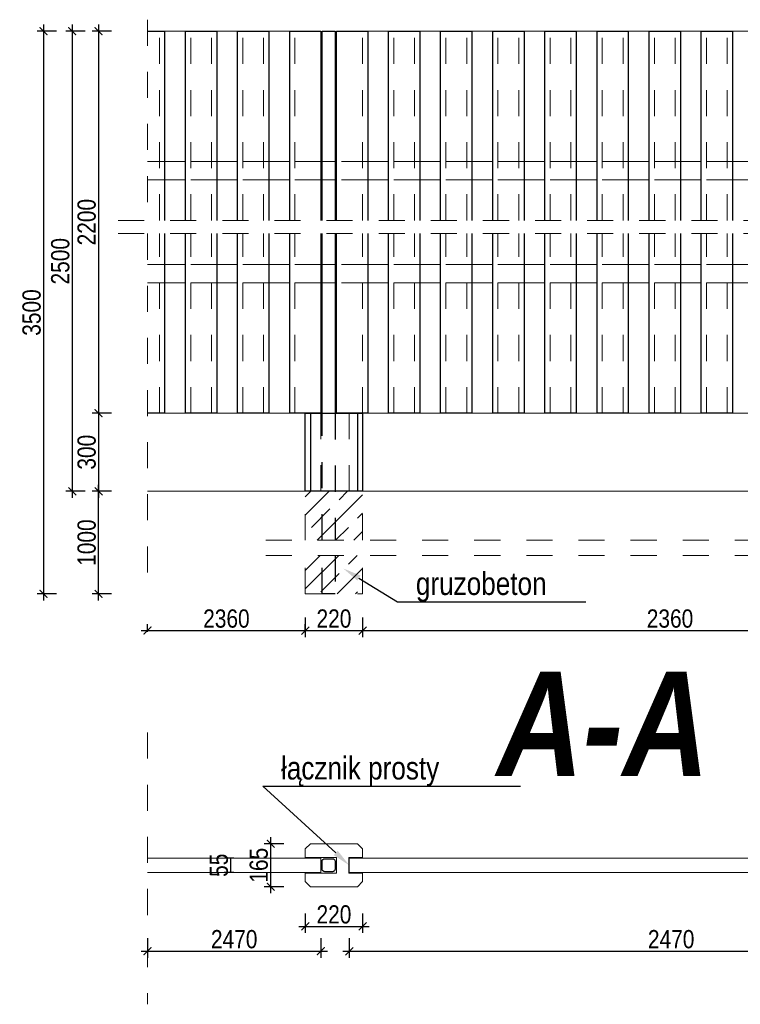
# Model space of a CAD drawing. Header units: metres. Extents: x 45702 to 45878, y -49323 to -49219.
# Tile 28 of 35: x 45831.9 to 45834.67, y -49276.23 to -49272.45. Entities that reach past the tile are written whole.
import ezdxf
from ezdxf import colors
from ezdxf.entities.mleader import LeaderData, LeaderLine
from ezdxf.math import Vec2, Vec3

# ---------------------------------------------------------------- set-up
doc = ezdxf.new("R2010")
doc.units = ezdxf.units.M
doc.linetypes.add('3', pattern=[1, 0.5, -0.5])
doc.linetypes.add('ACAD_ISO03W100', pattern=[30, 12, -18])
doc.layers.add('_p_zbiornik_odparowujący', color=102, linetype='Continuous', lineweight=15)
doc.layers.add('_wymiary', color=7, linetype='Continuous', lineweight=13)
doc.layers.add('OPISY', color=7, linetype='Continuous')
doc.styles.get("Standard").update_dxf_attribs({"font": 'ARIALN.TTF'})
doc.styles.add('znakn', font='ARIALN.TTF')
doc.dimstyles.new('S20_T2.50_[cm]', dxfattribs={"dimtxt": 0.05, "dimasz": 0.03, "dimexe": 0.025, "dimexo": 0.05, "dimgap": 0.01, "dimtad": 1, "dimdec": 0, "dimlfac": 100, "dimrnd": 0.01, "dimzin": 0, "dimdsep": 46, "dimtxsty": 'znakn', "dimblk": 'ARCHTICK', "dimcen": -0.03, "dimdle": 0.025, "dimclrd": 256, "dimclre": 256, "dimclrt": 7, "dimadec": 0, "dimazin": 0, "dimtfac": 1, "dimtdec": 0, "dimtix": 1, "dimtmove": 2, "dimatfit": 3, "dimfxl": 0.05, "dimfxlon": 1, "dimtolj": 1, "dimtzin": 0, "dimarcsym": 0})

# ---------------------------------------------------------------- blocks, each defined once
blk = doc.blocks.new('_ArchTick')
at = {"color": 0, "linetype": 'ByBlock', "const_width": 0.15}
blk.add_lwpolyline([(-0.5, -0.5), (0.5, 0.5)], dxfattribs=at)
blk = doc.blocks.new('*D871')
at = {"layer": '_wymiary', "lineweight": -2, "ltscale": 0.5, "transparency": 16777216}
for p, q in [((45832.2063, -49272.473), (45832.2063, -49273.9886)), ((45832.2563, -49272.498), (45832.1813, -49272.498)), ((45832.2563, -49273.9636), (45832.1813, -49273.9636))]:
    blk.add_line(p, q, dxfattribs=at)
at = {"layer": 'Defpoints', "color": 0, "ltscale": 0.5, "transparency": 16777216}
for p in [(45832.6595, -49272.498), (45832.2063, -49273.9636), (45832.6595, -49273.9636)]:
    blk.add_point(p, dxfattribs=at)
at = {"layer": '_wymiary', "lineweight": -2, "ltscale": 0.5, "transparency": 16777216, "xscale": 0.03, "yscale": 0.03, "zscale": 0.03}
for p, rotation in [((45832.2063, -49272.498), 90), ((45832.2063, -49273.9636), 270)]:
    blk.add_blockref('_ArchTick', p, dxfattribs=dict(at, rotation=rotation))
at = {"layer": '_wymiary', "color": 7, "ltscale": 0.5, "transparency": 16777216, "insert": (45832.1606, -49273.2308), "char_height": 0.07, "attachment_point": 5, "rotation": 90, "style": 'znakn'}
blk.add_mtext('\\A1;2200', dxfattribs=at)
blk = doc.blocks.new('*D872')
at = {"layer": '_wymiary', "lineweight": -2, "ltscale": 0.5, "transparency": 16777216}
for p, q in [((45832.2563, -49273.9636), (45832.1813, -49273.9636)), ((45832.2063, -49273.9386), (45832.2063, -49274.2886)), ((45832.2563, -49274.2636), (45832.1813, -49274.2636))]:
    blk.add_line(p, q, dxfattribs=at)
at = {"layer": 'Defpoints', "color": 0, "ltscale": 0.5, "transparency": 16777216}
for p in [(45832.5395, -49273.9636), (45832.2063, -49274.2636), (45832.394, -49274.2636)]:
    blk.add_point(p, dxfattribs=at)
at = {"layer": '_wymiary', "lineweight": -2, "ltscale": 0.5, "transparency": 16777216, "xscale": 0.03, "yscale": 0.03, "zscale": 0.03}
for p, rotation in [((45832.2063, -49273.9636), 90), ((45832.2063, -49274.2636), 270)]:
    blk.add_blockref('_ArchTick', p, dxfattribs=dict(at, rotation=rotation))
at = {"layer": '_wymiary', "color": 7, "ltscale": 0.5, "transparency": 16777216, "insert": (45832.1606, -49274.1136), "char_height": 0.07, "attachment_point": 5, "rotation": 90, "style": 'znakn'}
blk.add_mtext('\\A1;300', dxfattribs=at)
blk = doc.blocks.new('*D873')
at = {"layer": '_wymiary', "lineweight": -2, "ltscale": 0.5, "transparency": 16777216}
for p, q in [((45832.1051, -49272.473), (45832.1051, -49274.2886)), ((45832.1551, -49272.498), (45832.0801, -49272.498)), ((45832.1551, -49274.2636), (45832.0801, -49274.2636))]:
    blk.add_line(p, q, dxfattribs=at)
at = {"layer": 'Defpoints', "color": 0, "ltscale": 0.5, "transparency": 16777216}
for p in [(45832.4268, -49272.498), (45832.1051, -49274.2636), (45832.4268, -49274.2636)]:
    blk.add_point(p, dxfattribs=at)
at = {"layer": '_wymiary', "lineweight": -2, "ltscale": 0.5, "transparency": 16777216, "xscale": 0.03, "yscale": 0.03, "zscale": 0.03}
for p, rotation in [((45832.1051, -49272.498), 90), ((45832.1051, -49274.2636), 270)]:
    blk.add_blockref('_ArchTick', p, dxfattribs=dict(at, rotation=rotation))
at = {"layer": '_wymiary', "color": 7, "ltscale": 0.5, "transparency": 16777216, "insert": (45832.0594, -49273.3808), "char_height": 0.07, "attachment_point": 5, "rotation": 90, "style": 'znakn'}
blk.add_mtext('\\A1;2500', dxfattribs=at)
blk = doc.blocks.new('*D874')
at = {"layer": '_wymiary', "lineweight": -2, "ltscale": 0.5, "transparency": 16777216}
for p, q in [((45832.9993, -49274.7481), (45832.9993, -49274.8231)), ((45833.2193, -49274.7481), (45833.2193, -49274.8231)), ((45832.9743, -49274.7981), (45833.2443, -49274.7981))]:
    blk.add_line(p, q, dxfattribs=at)
at = {"layer": 'Defpoints', "color": 0, "ltscale": 0.5, "transparency": 16777216}
for p in [(45832.9993, -49274.2636), (45833.2193, -49274.2636), (45833.2193, -49274.7981)]:
    blk.add_point(p, dxfattribs=at)
at = {"layer": '_wymiary', "lineweight": -2, "ltscale": 0.5, "transparency": 16777216, "xscale": 0.03, "yscale": 0.03, "zscale": 0.03, "rotation": 180}
blk.add_blockref('_ArchTick', (45832.9993, -49274.7981), dxfattribs=at)
at = {"layer": '_wymiary', "lineweight": -2, "ltscale": 0.5, "transparency": 16777216, "xscale": 0.03, "yscale": 0.03, "zscale": 0.03}
blk.add_blockref('_ArchTick', (45833.2193, -49274.7981), dxfattribs=at)
at = {"layer": '_wymiary', "color": 7, "ltscale": 0.5, "transparency": 16777216, "insert": (45833.1093, -49274.7523), "char_height": 0.07, "attachment_point": 5, "style": 'znakn'}
blk.add_mtext('\\A1;220', dxfattribs=at)
blk = doc.blocks.new('*D875')
at = {"layer": '_wymiary', "lineweight": -2, "ltscale": 0.5, "transparency": 16777216}
for p, q in [((45833.2193, -49274.7481), (45833.2193, -49274.8231)), ((45835.5785, -49274.7481), (45835.5785, -49274.8231)), ((45833.1943, -49274.7981), (45835.6035, -49274.7981))]:
    blk.add_line(p, q, dxfattribs=at)
at = {"layer": 'Defpoints', "color": 0, "ltscale": 0.5, "transparency": 16777216}
for p in [(45833.2193, -49274.2636), (45835.5785, -49274.6572), (45835.5785, -49274.7981)]:
    blk.add_point(p, dxfattribs=at)
at = {"layer": '_wymiary', "lineweight": -2, "ltscale": 0.5, "transparency": 16777216, "xscale": 0.03, "yscale": 0.03, "zscale": 0.03, "rotation": 180}
blk.add_blockref('_ArchTick', (45833.2193, -49274.7981), dxfattribs=at)
at = {"layer": '_wymiary', "lineweight": -2, "ltscale": 0.5, "transparency": 16777216, "xscale": 0.03, "yscale": 0.03, "zscale": 0.03}
blk.add_blockref('_ArchTick', (45835.5785, -49274.7981), dxfattribs=at)
at = {"layer": '_wymiary', "color": 7, "ltscale": 0.5, "transparency": 16777216, "insert": (45834.3989, -49274.7523), "char_height": 0.07, "attachment_point": 5, "style": 'znakn'}
blk.add_mtext('\\A1;2360', dxfattribs=at)
blk = doc.blocks.new('*D879')
at = {"layer": '_wymiary', "lineweight": -2, "ltscale": 0.5, "transparency": 16777216}
for p, q in [((45833.1683, -49275.9783), (45833.1683, -49276.0533)), ((45835.6383, -49275.9783), (45835.6383, -49276.0533)), ((45833.1433, -49276.0283), (45835.6633, -49276.0283))]:
    blk.add_line(p, q, dxfattribs=at)
at = {"layer": 'Defpoints', "color": 0, "ltscale": 0.5, "transparency": 16777216}
for p in [(45833.1683, -49275.726), (45835.6383, -49275.726), (45835.6383, -49276.0283)]:
    blk.add_point(p, dxfattribs=at)
at = {"layer": '_wymiary', "lineweight": -2, "ltscale": 0.5, "transparency": 16777216, "xscale": 0.03, "yscale": 0.03, "zscale": 0.03, "rotation": 180}
blk.add_blockref('_ArchTick', (45833.1683, -49276.0283), dxfattribs=at)
at = {"layer": '_wymiary', "lineweight": -2, "ltscale": 0.5, "transparency": 16777216, "xscale": 0.03, "yscale": 0.03, "zscale": 0.03}
blk.add_blockref('_ArchTick', (45835.6383, -49276.0283), dxfattribs=at)
at = {"layer": '_wymiary', "color": 7, "ltscale": 0.5, "transparency": 16777216, "insert": (45834.4033, -49275.9826), "char_height": 0.07, "attachment_point": 5, "style": 'znakn'}
blk.add_mtext('\\A1;2470', dxfattribs=at)
blk = doc.blocks.new('*D881')
at = {"layer": '_wymiary', "lineweight": -2, "ltscale": 0.5, "transparency": 16777216}
for p, q in [((45832.2563, -49274.2636), (45832.1813, -49274.2636)), ((45832.2063, -49274.6822), (45832.2063, -49274.2386)), ((45832.2563, -49274.6572), (45832.1813, -49274.6572))]:
    blk.add_line(p, q, dxfattribs=at)
at = {"layer": 'Defpoints', "color": 0, "ltscale": 0.5, "transparency": 16777216}
for p in [(45832.2063, -49274.2636), (45832.9993, -49274.2636), (45832.9993, -49274.6572)]:
    blk.add_point(p, dxfattribs=at)
at = {"layer": '_wymiary', "lineweight": -2, "ltscale": 0.5, "transparency": 16777216, "xscale": 0.03, "yscale": 0.03, "zscale": 0.03}
for p, rotation in [((45832.2063, -49274.2636), 90), ((45832.2063, -49274.6572), 270)]:
    blk.add_blockref('_ArchTick', p, dxfattribs=dict(at, rotation=rotation))
at = {"layer": '_wymiary', "color": 7, "ltscale": 0.5, "transparency": 16777216, "insert": (45832.1606, -49274.4604), "char_height": 0.07, "attachment_point": 5, "rotation": 90, "style": 'znakn'}
blk.add_mtext('\\A1;1000', dxfattribs=at)
blk = doc.blocks.new('*D882')
at = {"layer": '_wymiary', "lineweight": -2, "ltscale": 0.5, "transparency": 16777216}
for p, q in [((45831.9951, -49272.473), (45831.9951, -49274.6822)), ((45832.0451, -49272.498), (45831.9701, -49272.498)), ((45832.0451, -49274.6572), (45831.9701, -49274.6572))]:
    blk.add_line(p, q, dxfattribs=at)
at = {"layer": 'Defpoints', "color": 0, "ltscale": 0.5, "transparency": 16777216}
for p in [(45833.0888, -49272.498), (45831.9951, -49274.6572), (45833.0638, -49274.6572)]:
    blk.add_point(p, dxfattribs=at)
at = {"layer": '_wymiary', "lineweight": -2, "ltscale": 0.5, "transparency": 16777216, "xscale": 0.03, "yscale": 0.03, "zscale": 0.03}
for p, rotation in [((45831.9951, -49272.498), 90), ((45831.9951, -49274.6572), 270)]:
    blk.add_blockref('_ArchTick', p, dxfattribs=dict(at, rotation=rotation))
at = {"layer": '_wymiary', "color": 7, "ltscale": 0.5, "transparency": 16777216, "insert": (45831.9494, -49273.5776), "char_height": 0.07, "attachment_point": 5, "rotation": 90, "style": 'znakn'}
blk.add_mtext('\\A1;3500', dxfattribs=at)
blk = doc.blocks.new('*D883')
at = {"layer": '_wymiary', "lineweight": -2, "ltscale": 0.5, "transparency": 16777216}
for p, q in [((45832.394, -49275.9783), (45832.394, -49276.0533)), ((45833.059, -49275.9783), (45833.059, -49276.0533)), ((45832.369, -49276.0283), (45833.084, -49276.0283))]:
    blk.add_line(p, q, dxfattribs=at)
at = {"layer": 'Defpoints', "color": 0, "ltscale": 0.5, "transparency": 16777216}
for p in [(45832.394, -49275.726), (45833.059, -49275.726), (45833.059, -49276.0283)]:
    blk.add_point(p, dxfattribs=at)
at = {"layer": '_wymiary', "lineweight": -2, "ltscale": 0.5, "transparency": 16777216, "xscale": 0.03, "yscale": 0.03, "zscale": 0.03, "rotation": 180}
blk.add_blockref('_ArchTick', (45832.394, -49276.0283), dxfattribs=at)
at = {"layer": '_wymiary', "lineweight": -2, "ltscale": 0.5, "transparency": 16777216, "xscale": 0.03, "yscale": 0.03, "zscale": 0.03}
blk.add_blockref('_ArchTick', (45833.059, -49276.0283), dxfattribs=at)
at = {"layer": '_wymiary', "color": 7, "ltscale": 0.5, "transparency": 16777216, "insert": (45832.7265, -49275.9826), "char_height": 0.07, "attachment_point": 5, "style": 'znakn'}
blk.add_mtext('\\A1;2470', dxfattribs=at)
blk = doc.blocks.new('*D884')
at = {"layer": '_wymiary', "lineweight": -2, "ltscale": 0.5, "transparency": 16777216}
for p, q in [((45832.394, -49274.803), (45832.394, -49274.7731)), ((45832.9993, -49274.803), (45832.9993, -49274.7731)), ((45832.369, -49274.7981), (45833.0243, -49274.7981))]:
    blk.add_line(p, q, dxfattribs=at)
at = {"layer": 'Defpoints', "color": 0, "ltscale": 0.5, "transparency": 16777216}
for p in [(45832.9993, -49274.7981), (45832.394, -49274.853), (45832.9993, -49274.853)]:
    blk.add_point(p, dxfattribs=at)
at = {"layer": '_wymiary', "lineweight": -2, "ltscale": 0.5, "transparency": 16777216, "xscale": 0.03, "yscale": 0.03, "zscale": 0.03, "rotation": 180}
blk.add_blockref('_ArchTick', (45832.394, -49274.7981), dxfattribs=at)
at = {"layer": '_wymiary', "lineweight": -2, "ltscale": 0.5, "transparency": 16777216, "xscale": 0.03, "yscale": 0.03, "zscale": 0.03}
blk.add_blockref('_ArchTick', (45832.9993, -49274.7981), dxfattribs=at)
at = {"layer": '_wymiary', "color": 7, "ltscale": 0.5, "transparency": 16777216, "insert": (45832.6967, -49274.7523), "char_height": 0.07, "attachment_point": 5, "style": 'znakn'}
blk.add_mtext('\\A1;2360', dxfattribs=at)
blk = doc.blocks.new('*D898')
at = {"layer": '_wymiary', "lineweight": -2, "ltscale": 0.5, "transparency": 16777216}
for p, q in [((45832.7253, -49275.671), (45832.6885, -49275.671)), ((45832.7135, -49275.726), (45832.7135, -49275.671)), ((45832.7253, -49275.726), (45832.6885, -49275.726))]:
    blk.add_line(p, q, dxfattribs=at)
at = {"layer": 'Defpoints', "color": 0, "ltscale": 0.5, "transparency": 16777216}
for p in [(45832.7135, -49275.671), (45832.7753, -49275.671), (45832.7753, -49275.726)]:
    blk.add_point(p, dxfattribs=at)
at = {"layer": '_wymiary', "color": 7, "ltscale": 0.5, "transparency": 16777216, "insert": (45832.6679, -49275.6985), "char_height": 0.07, "attachment_point": 5, "rotation": 90, "style": 'znakn'}
blk.add_mtext('\\A1;55', dxfattribs=at)
blk = doc.blocks.new('*D899')
at = {"layer": '_wymiary', "lineweight": -2, "ltscale": 0.5, "transparency": 16777216}
for p, q in [((45832.9168, -49275.616), (45832.8418, -49275.616)), ((45832.8668, -49275.806), (45832.8668, -49275.591)), ((45832.9168, -49275.781), (45832.8418, -49275.781))]:
    blk.add_line(p, q, dxfattribs=at)
at = {"layer": 'Defpoints', "color": 0, "ltscale": 0.5, "transparency": 16777216}
for p in [(45832.8668, -49275.616), (45833.0193, -49275.616), (45833.0193, -49275.781)]:
    blk.add_point(p, dxfattribs=at)
at = {"layer": '_wymiary', "lineweight": -2, "ltscale": 0.5, "transparency": 16777216, "xscale": 0.03, "yscale": 0.03, "zscale": 0.03}
for p, rotation in [((45832.8668, -49275.616), 90), ((45832.8668, -49275.781), 270)]:
    blk.add_blockref('_ArchTick', p, dxfattribs=dict(at, rotation=rotation))
at = {"layer": '_wymiary', "color": 7, "ltscale": 0.5, "transparency": 16777216, "insert": (45832.8211, -49275.6985), "char_height": 0.07, "attachment_point": 5, "rotation": 90, "style": 'znakn'}
blk.add_mtext('\\A1;165', dxfattribs=at)
blk = doc.blocks.new('*D900')
at = {"layer": '_wymiary', "lineweight": -2, "ltscale": 0.5, "transparency": 16777216}
for p, q in [((45832.9993, -49275.8832), (45832.9993, -49275.9582)), ((45833.2193, -49275.8832), (45833.2193, -49275.9582)), ((45832.9743, -49275.9332), (45833.2443, -49275.9332))]:
    blk.add_line(p, q, dxfattribs=at)
at = {"layer": 'Defpoints', "color": 0, "ltscale": 0.5, "transparency": 16777216}
for p in [(45832.9993, -49275.761), (45833.2193, -49275.761), (45833.2193, -49275.9332)]:
    blk.add_point(p, dxfattribs=at)
at = {"layer": '_wymiary', "lineweight": -2, "ltscale": 0.5, "transparency": 16777216, "xscale": 0.03, "yscale": 0.03, "zscale": 0.03, "rotation": 180}
blk.add_blockref('_ArchTick', (45832.9993, -49275.9332), dxfattribs=at)
at = {"layer": '_wymiary', "lineweight": -2, "ltscale": 0.5, "transparency": 16777216, "xscale": 0.03, "yscale": 0.03, "zscale": 0.03}
blk.add_blockref('_ArchTick', (45833.2193, -49275.9332), dxfattribs=at)
at = {"layer": '_wymiary', "color": 7, "ltscale": 0.5, "transparency": 16777216, "insert": (45833.1093, -49275.8875), "char_height": 0.07, "attachment_point": 5, "style": 'znakn'}
blk.add_mtext('\\A1;220', dxfattribs=at)

msp = doc.modelspace()

# ---------------------------------------------------------------- hatches: boundary and pattern name
at = {"layer": '_p_zbiornik_odparowujący', "ltscale": 0.1}
h = msp.add_hatch(dxfattribs=at)
h.set_pattern_fill('JIS_STN_1E', color=252, scale=0.1)
h.set_pattern_definition([(45, (-528.60963, 273.17109), (-0.07071067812, 0.07071067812), []), (45, (-528.53913, 273.17109), (-0.07071067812, 0.07071067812), [0.1, -0.05])])
h.paths.add_polyline_path([(45833.219278, -49274.5094988), (45832.999278, -49274.5094988), (45832.999278, -49274.6571799), (45833.219278, -49274.6571799)])
h.paths.add_polyline_path([(45832.999278, -49274.4513157), (45833.219278, -49274.4513157), (45833.219278, -49274.263633), (45832.999278, -49274.263633)])

# ---------------------------------------------------------------- linework, layer by layer
at = {"color": 251, "linetype": 'ACAD_ISO03W100', "lineweight": 15, "ltscale": 0.005}
for p, q in [((45832.2810621, -49273.2239582), (45838.3407657, -49273.2239582)), ((45832.2810621, -49273.2749251), (45838.3407657, -49273.2749251)), ((45832.8478243, -49274.4513157), (45838.5020185, -49274.4513157)), ((45832.8478243, -49274.5094988), (45838.5020185, -49274.5094988))]:
    msp.add_line(p, q, dxfattribs=at)
at = {"color": 251, "linetype": 'ACAD_ISO03W100', "lineweight": 15, "ltscale": 0.005, "flags": 128}
for points in [[(45832.3940143, -49272.4539419), (45832.3940143, -49273.2239582)], [(45832.3940143, -49273.2749251), (45832.3940143, -49274.590246)], [(45832.3940143, -49275.1894783), (45832.3940143, -49276.2320958)]]:
    msp.add_lwpolyline(points, dxfattribs=at)
at = {"layer": '_p_zbiornik_odparowujący', "color": 8, "linetype": '3', "lineweight": 15, "ltscale": 0.1}
for p, q in [((45832.999278, -49274.4513157), (45832.999278, -49274.263633)), ((45833.219278, -49274.4513157), (45833.219278, -49274.263633)), ((45832.999278, -49274.6571799), (45832.999278, -49274.5094988)), ((45833.219278, -49274.6571799), (45833.219278, -49274.5094988)), ((45832.999278, -49274.6571799), (45833.219278, -49274.6571799))]:
    msp.add_line(p, q, dxfattribs=at)
at = {"layer": '_p_zbiornik_odparowujący', "color": 8, "linetype": '3', "lineweight": 30, "ltscale": 0.1}
for points in [[(45833.063778, -49274.4513157), (45833.063778, -49273.9654501)], [(45833.113778, -49273.9652197), (45833.113778, -49274.4513157)], [(45833.113778, -49274.5094988), (45833.113778, -49274.6571799), (45833.063778, -49274.6571799), (45833.063778, -49274.5094988)]]:
    msp.add_lwpolyline(points, dxfattribs=at)
at = {"layer": '_wymiary', "color": 34, "linetype": 'ACAD_ISO03W100', "ltscale": 0.003}
for p, q in [((45832.439528, -49273.2239582), (45832.439528, -49272.4980255)), ((45832.559528, -49273.2239582), (45832.559528, -49272.4980255)), ((45832.639528, -49273.2239582), (45832.639528, -49272.4980255)), ((45832.759528, -49273.2239582), (45832.759528, -49272.4980255)), ((45832.839528, -49273.2239582), (45832.839528, -49272.4980255)), ((45832.959528, -49273.2239582), (45832.959528, -49272.4980255)), ((45833.218778, -49273.2239582), (45833.218778, -49272.4980255)), ((45833.338778, -49273.2239582), (45833.338778, -49272.4980255)), ((45833.418778, -49273.2239582), (45833.418778, -49272.4980255)), ((45833.538778, -49273.2239582), (45833.538778, -49272.4980255)), ((45833.618778, -49273.2239582), (45833.618778, -49272.4980255)), ((45833.738778, -49273.2239582), (45833.738778, -49272.4980255)), ((45833.818778, -49273.2239582), (45833.818778, -49272.4980255)), ((45833.938778, -49273.2239582), (45833.938778, -49272.4980255)), ((45834.018778, -49273.2239582), (45834.018778, -49272.4980255)), ((45834.138778, -49273.2239582), (45834.138778, -49272.4980255)), ((45834.218778, -49273.2239582), (45834.218778, -49272.4980255)), ((45834.338778, -49273.2239582), (45834.338778, -49272.4980255)), ((45834.418778, -49273.2239582), (45834.418778, -49272.4980255)), ((45834.538778, -49273.2239582), (45834.538778, -49272.4980255)), ((45834.618778, -49273.2239582), (45834.618778, -49272.4980255)), ((45832.439528, -49273.963633), (45832.439528, -49273.2749251)), ((45832.559528, -49273.963633), (45832.559528, -49273.2749251)), ((45832.639528, -49273.963633), (45832.639528, -49273.2749251)), ((45832.759528, -49273.963633), (45832.759528, -49273.2749251)), ((45832.839528, -49273.963633), (45832.839528, -49273.2749251)), ((45832.959528, -49273.963633), (45832.959528, -49273.2749251)), ((45833.218778, -49273.963633), (45833.218778, -49273.2749251)), ((45833.338778, -49273.963633), (45833.338778, -49273.2749251)), ((45833.418778, -49273.963633), (45833.418778, -49273.2749251)), ((45833.538778, -49273.963633), (45833.538778, -49273.2749251)), ((45833.618778, -49273.963633), (45833.618778, -49273.2749251)), ((45833.738778, -49273.963633), (45833.738778, -49273.2749251)), ((45833.818778, -49273.963633), (45833.818778, -49273.2749251)), ((45833.938778, -49273.963633), (45833.938778, -49273.2749251)), ((45834.018778, -49273.963633), (45834.018778, -49273.2749251)), ((45834.138778, -49273.963633), (45834.138778, -49273.2749251)), ((45834.218778, -49273.963633), (45834.218778, -49273.2749251)), ((45834.338778, -49273.963633), (45834.338778, -49273.2749251)), ((45834.418778, -49273.963633), (45834.418778, -49273.2749251)), ((45834.538778, -49273.963633), (45834.538778, -49273.2749251)), ((45834.618778, -49273.963633), (45834.618778, -49273.2749251))]:
    msp.add_line(p, q, dxfattribs=at)
at = {"layer": '_wymiary', "color": 7, "linetype": 'ACAD_ISO03W100', "ltscale": 0.001}
for p, q in [((45832.459528, -49272.9980255), (45832.3940143, -49272.9980255)), ((45832.659528, -49272.9980255), (45832.539528, -49272.9980255)), ((45832.859528, -49272.9980255), (45832.739528, -49272.9980255)), ((45833.059528, -49272.9980255), (45832.939528, -49272.9980255)), ((45833.238778, -49272.9980255), (45833.118778, -49272.9980255)), ((45833.438778, -49272.9980255), (45833.318778, -49272.9980255)), ((45833.638778, -49272.9980255), (45833.518778, -49272.9980255)), ((45833.838778, -49272.9980255), (45833.718778, -49272.9980255)), ((45834.038778, -49272.9980255), (45833.918778, -49272.9980255)), ((45834.238778, -49272.9980255), (45834.118778, -49272.9980255)), ((45834.438778, -49272.9980255), (45834.318778, -49272.9980255)), ((45834.638778, -49272.9980255), (45834.518778, -49272.9980255)), ((45832.459528, -49273.0680255), (45832.3940143, -49273.0680255)), ((45832.659528, -49273.0680255), (45832.539528, -49273.0680255)), ((45832.859528, -49273.0680255), (45832.739528, -49273.0680255)), ((45833.059528, -49273.0680255), (45832.939528, -49273.0680255)), ((45833.238778, -49273.0680255), (45833.118778, -49273.0680255)), ((45833.438778, -49273.0680255), (45833.318778, -49273.0680255)), ((45833.638778, -49273.0680255), (45833.518778, -49273.0680255)), ((45833.838778, -49273.0680255), (45833.718778, -49273.0680255)), ((45834.038778, -49273.0680255), (45833.918778, -49273.0680255)), ((45834.238778, -49273.0680255), (45834.118778, -49273.0680255)), ((45834.438778, -49273.0680255), (45834.318778, -49273.0680255)), ((45834.638778, -49273.0680255), (45834.518778, -49273.0680255)), ((45832.459528, -49273.393633), (45832.3940143, -49273.393633)), ((45832.659528, -49273.393633), (45832.539528, -49273.393633)), ((45832.859528, -49273.393633), (45832.739528, -49273.393633)), ((45833.059528, -49273.393633), (45832.939528, -49273.393633)), ((45833.238778, -49273.393633), (45833.118778, -49273.393633)), ((45833.438778, -49273.393633), (45833.318778, -49273.393633)), ((45833.638778, -49273.393633), (45833.518778, -49273.393633)), ((45833.838778, -49273.393633), (45833.718778, -49273.393633)), ((45834.038778, -49273.393633), (45833.918778, -49273.393633)), ((45834.238778, -49273.393633), (45834.118778, -49273.393633)), ((45834.438778, -49273.393633), (45834.318778, -49273.393633)), ((45834.638778, -49273.393633), (45834.518778, -49273.393633)), ((45832.459528, -49273.463633), (45832.3940143, -49273.463633)), ((45832.659528, -49273.463633), (45832.539528, -49273.463633)), ((45832.859528, -49273.463633), (45832.739528, -49273.463633)), ((45833.059528, -49273.463633), (45832.939528, -49273.463633)), ((45833.238778, -49273.463633), (45833.118778, -49273.463633)), ((45833.438778, -49273.463633), (45833.318778, -49273.463633)), ((45833.638778, -49273.463633), (45833.518778, -49273.463633)), ((45833.838778, -49273.463633), (45833.718778, -49273.463633)), ((45834.038778, -49273.463633), (45833.918778, -49273.463633)), ((45834.238778, -49273.463633), (45834.118778, -49273.463633)), ((45834.438778, -49273.463633), (45834.318778, -49273.463633)), ((45834.638778, -49273.463633), (45834.518778, -49273.463633)), ((45833.059028, -49273.963633), (45833.059028, -49274.263633)), ((45833.168278, -49273.963633), (45833.168278, -49274.263633))]:
    msp.add_line(p, q, dxfattribs=at)
at = {"layer": '_wymiary', "lineweight": 30, "ltscale": 0.5}
for p, q in [((45833.019278, -49273.963633), (45833.019278, -49274.263633)), ((45833.199278, -49273.963633), (45833.199278, -49274.263633))]:
    msp.add_line(p, q, dxfattribs=at)
at = {"layer": '_wymiary', "color": 34, "lineweight": 30, "ltscale": 0.5}
for points in [[(45832.3940143, -49272.4980255), (45832.459528, -49272.4980255), (45832.459528, -49273.2239582)], [(45832.539528, -49273.2239582), (45832.539528, -49272.4980255), (45832.659528, -49272.4980255), (45832.659528, -49273.2239582)], [(45832.739528, -49273.2239582), (45832.739528, -49272.4980255), (45832.859528, -49272.4980255), (45832.859528, -49273.2239582)], [(45832.939528, -49273.2239582), (45832.939528, -49272.4980255), (45833.059528, -49272.4980255), (45833.059528, -49273.2239582)], [(45833.118778, -49273.2239582), (45833.118778, -49272.4980255), (45833.238778, -49272.4980255), (45833.238778, -49273.2239582)], [(45833.318778, -49273.2239582), (45833.318778, -49272.4980255), (45833.438778, -49272.4980255), (45833.438778, -49273.2239582)], [(45833.518778, -49273.2239582), (45833.518778, -49272.4980255), (45833.638778, -49272.4980255), (45833.638778, -49273.2239582)], [(45833.718778, -49273.2239582), (45833.718778, -49272.4980255), (45833.838778, -49272.4980255), (45833.838778, -49273.2239582)], [(45833.918778, -49273.2239582), (45833.918778, -49272.4980255), (45834.038778, -49272.4980255), (45834.038778, -49273.2239582)], [(45834.118778, -49273.2239582), (45834.118778, -49272.4980255), (45834.238778, -49272.4980255), (45834.238778, -49273.2239582)], [(45834.318778, -49273.2239582), (45834.318778, -49272.4980255), (45834.438778, -49272.4980255), (45834.438778, -49273.2239582)], [(45834.518778, -49273.2239582), (45834.518778, -49272.4980255), (45834.638778, -49272.4980255), (45834.638778, -49273.2239582)], [(45832.459528, -49273.2749251), (45832.459528, -49273.963633), (45832.3940143, -49273.963633)], [(45832.659528, -49273.2749251), (45832.659528, -49273.963633), (45832.539528, -49273.963633), (45832.539528, -49273.2749251)], [(45832.859528, -49273.2749251), (45832.859528, -49273.963633), (45832.739528, -49273.963633), (45832.739528, -49273.2749251)], [(45833.059528, -49273.2749251), (45833.059528, -49273.963633), (45832.939528, -49273.963633), (45832.939528, -49273.2749251)], [(45833.238778, -49273.2749251), (45833.238778, -49273.963633), (45833.118778, -49273.963633), (45833.118778, -49273.2749251)], [(45833.438778, -49273.2749251), (45833.438778, -49273.963633), (45833.318778, -49273.963633), (45833.318778, -49273.2749251)], [(45833.638778, -49273.2749251), (45833.638778, -49273.963633), (45833.518778, -49273.963633), (45833.518778, -49273.2749251)], [(45833.838778, -49273.2749251), (45833.838778, -49273.963633), (45833.718778, -49273.963633), (45833.718778, -49273.2749251)], [(45834.038778, -49273.2749251), (45834.038778, -49273.963633), (45833.918778, -49273.963633), (45833.918778, -49273.2749251)], [(45834.238778, -49273.2749251), (45834.238778, -49273.963633), (45834.118778, -49273.963633), (45834.118778, -49273.2749251)], [(45834.438778, -49273.2749251), (45834.438778, -49273.963633), (45834.318778, -49273.963633), (45834.318778, -49273.2749251)], [(45834.638778, -49273.2749251), (45834.638778, -49273.963633), (45834.518778, -49273.963633), (45834.518778, -49273.2749251)]]:
    msp.add_lwpolyline(points, dxfattribs=at)
at = {"layer": '_wymiary', "color": 34, "ltscale": 0.5}
for points in [[(45832.439528, -49272.4980255), (45832.559528, -49272.4980255)], [(45832.639528, -49272.4980255), (45832.759528, -49272.4980255)], [(45832.839528, -49272.4980255), (45832.959528, -49272.4980255)], [(45833.218778, -49272.4980255), (45833.338778, -49272.4980255)], [(45833.418778, -49272.4980255), (45833.538778, -49272.4980255)], [(45833.618778, -49272.4980255), (45833.738778, -49272.4980255)], [(45833.818778, -49272.4980255), (45833.938778, -49272.4980255)], [(45834.018778, -49272.4980255), (45834.138778, -49272.4980255)], [(45834.218778, -49272.4980255), (45834.338778, -49272.4980255)], [(45834.418778, -49272.4980255), (45834.538778, -49272.4980255)], [(45834.618778, -49272.4980255), (45834.738778, -49272.4980255)], [(45833.333778, -49273.963633), (45833.213778, -49273.963633)]]:
    msp.add_lwpolyline(points, dxfattribs=at)
at = {"layer": '_wymiary', "lineweight": 30, "ltscale": 0.5}
for points in [[(45833.063778, -49273.2239582), (45833.063778, -49272.4980255), (45833.113778, -49272.4980255), (45833.113778, -49273.2239582)], [(45833.063778, -49273.963633), (45833.063778, -49273.2749251)], [(45833.113778, -49273.2749251), (45833.113778, -49273.963633)]]:
    msp.add_lwpolyline(points, dxfattribs=at)
at = {"layer": '_wymiary', "ltscale": 0.5, "flags": 128}
for points in [[(45832.459528, -49272.9980255), (45832.539528, -49272.9980255)], [(45832.659528, -49272.9980255), (45832.739528, -49272.9980255)], [(45832.859528, -49272.9980255), (45832.939528, -49272.9980255)], [(45833.059528, -49272.9980255), (45833.118778, -49272.9980255)], [(45833.238778, -49272.9980255), (45833.318778, -49272.9980255)], [(45833.438778, -49272.9980255), (45833.518778, -49272.9980255)], [(45833.638778, -49272.9980255), (45833.718778, -49272.9980255)], [(45833.838778, -49272.9980255), (45833.918778, -49272.9980255)], [(45834.038778, -49272.9980255), (45834.118778, -49272.9980255)], [(45834.238778, -49272.9980255), (45834.318778, -49272.9980255)], [(45834.438778, -49272.9980255), (45834.518778, -49272.9980255)], [(45834.638778, -49272.9980255), (45834.718778, -49272.9980255)], [(45832.459528, -49273.0680255), (45832.539528, -49273.0680255)], [(45832.659528, -49273.0680255), (45832.739528, -49273.0680255)], [(45832.859528, -49273.0680255), (45832.939528, -49273.0680255)], [(45833.059528, -49273.0680255), (45833.118778, -49273.0680255)], [(45833.238778, -49273.0680255), (45833.318778, -49273.0680255)], [(45833.438778, -49273.0680255), (45833.518778, -49273.0680255)], [(45833.638778, -49273.0680255), (45833.718778, -49273.0680255)], [(45833.838778, -49273.0680255), (45833.918778, -49273.0680255)], [(45834.038778, -49273.0680255), (45834.118778, -49273.0680255)], [(45834.238778, -49273.0680255), (45834.318778, -49273.0680255)], [(45834.438778, -49273.0680255), (45834.518778, -49273.0680255)], [(45834.638778, -49273.0680255), (45834.718778, -49273.0680255)], [(45832.459528, -49273.393633), (45832.539528, -49273.393633)], [(45832.659528, -49273.393633), (45832.739528, -49273.393633)], [(45832.859528, -49273.393633), (45832.939528, -49273.393633)], [(45833.059528, -49273.393633), (45833.118778, -49273.393633)], [(45833.238778, -49273.393633), (45833.318778, -49273.393633)], [(45833.438778, -49273.393633), (45833.518778, -49273.393633)], [(45833.638778, -49273.393633), (45833.718778, -49273.393633)], [(45833.838778, -49273.393633), (45833.918778, -49273.393633)], [(45834.038778, -49273.393633), (45834.118778, -49273.393633)], [(45834.238778, -49273.393633), (45834.318778, -49273.393633)], [(45834.438778, -49273.393633), (45834.518778, -49273.393633)], [(45834.638778, -49273.393633), (45834.718778, -49273.393633)], [(45832.459528, -49273.463633), (45832.539528, -49273.463633)], [(45832.659528, -49273.463633), (45832.739528, -49273.463633)], [(45832.859528, -49273.463633), (45832.939528, -49273.463633)], [(45833.059528, -49273.463633), (45833.118778, -49273.463633)], [(45833.238778, -49273.463633), (45833.318778, -49273.463633)], [(45833.438778, -49273.463633), (45833.518778, -49273.463633)], [(45833.638778, -49273.463633), (45833.718778, -49273.463633)], [(45833.838778, -49273.463633), (45833.918778, -49273.463633)], [(45834.038778, -49273.463633), (45834.118778, -49273.463633)], [(45834.238778, -49273.463633), (45834.318778, -49273.463633)], [(45834.438778, -49273.463633), (45834.518778, -49273.463633)], [(45834.638778, -49273.463633), (45834.718778, -49273.463633)]]:
    msp.add_lwpolyline(points, dxfattribs=at)
at = {"layer": '_wymiary', "ltscale": 0.5}
for points in [[(45832.3940143, -49273.963633), (45833.059028, -49273.963633)], [(45833.168278, -49273.963633), (45835.638278, -49273.963633)], [(45833.059028, -49274.263633), (45832.3940143, -49274.263633)], [(45835.638278, -49274.263633), (45833.168278, -49274.263633)], [(45832.3940143, -49275.6709828), (45833.059028, -49275.6709828), (45833.059028, -49275.7259828), (45832.3940143, -49275.7259828)]]:
    msp.add_lwpolyline(points, dxfattribs=at)
at = {"layer": '_wymiary', "lineweight": 30, "ltscale": 0.5}
msp.add_lwpolyline([(45832.999278, -49273.963633), (45833.219278, -49273.963633), (45833.219278, -49274.263633), (45832.999278, -49274.263633)], close=True, dxfattribs=at)
at = {"layer": '_wymiary', "ltscale": 0.5, "flags": 128}
msp.add_lwpolyline([(45833.219278, -49275.6359828), (45833.219278, -49275.6684828), (45833.166778, -49275.6684828), (45833.166778, -49275.7284828), (45833.219278, -49275.7284828), (45833.219278, -49275.7609828), (45833.199278, -49275.7809828), (45833.019278, -49275.7809828), (45832.999278, -49275.7609828), (45832.999278, -49275.7284828), (45833.118778, -49275.7284828), (45833.118778, -49275.6684828), (45832.999278, -49275.6684828), (45832.999278, -49275.6359828), (45833.019278, -49275.6159828), (45833.199278, -49275.6159828)], close=True, dxfattribs=at)
at = {"layer": '_wymiary', "lineweight": 30, "ltscale": 0.5}
msp.add_lwpolyline([(45833.073778, -49275.6734828), (45833.103778, -49275.6734828, -0.414213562), (45833.113778, -49275.6834828), (45833.113778, -49275.7134828, -0.414213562), (45833.103778, -49275.7234828), (45833.073778, -49275.7234828, -0.414213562), (45833.063778, -49275.7134828), (45833.063778, -49275.6834828, -0.414213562)], format="xyb", close=True, dxfattribs=at)
at = {"layer": '_wymiary', "ltscale": 0.5}
msp.add_lwpolyline([(45833.168278, -49275.6709828), (45835.638278, -49275.6709828), (45835.638278, -49275.7259828), (45833.168278, -49275.7259828)], close=True, dxfattribs=at)

# ---------------------------------------------------------------- texts
at = {"layer": 'OPISY', "color": 0, "insert": (45834.1414961, -49275.155813), "char_height": 0.4, "width": 11.1375, "attachment_point": 5, "style": 'znakn'}
msp.add_mtext('{\\fArial Narrow|b1|i1|c238|p34;A-A}', dxfattribs=at)

# ---------------------------------------------------------------- dimensions: what is measured, and where the dimension line sits
at = {"layer": '_wymiary', "ltscale": 0.5}
for base, p1, p2, text, picture, middle in [((45831.9951227, -49274.6571799), (45833.088778, -49272.4980255), (45833.063778, -49274.6571799), '3500', '*D882', (45831.9493826, -49273.5776027)), ((45832.1051038, -49274.263633), (45832.4267712, -49272.4980255), (45832.4267712, -49274.263633), '2500', '*D873', (45832.0593637, -49273.3808293)), ((45832.2063352, -49274.263633), (45832.999278, -49274.6571799), (45832.999278, -49274.263633), '1000', '*D881', (45832.1605951, -49274.4604064))]:
    dim = msp.add_linear_dim(base=base, p1=p1, p2=p2, angle=90, text=text, dimstyle='S20_T2.50_[cm]', override={"dimtxt": 0.07, "dimlfac": 1000, "dimrnd": 0.0001}, dxfattribs=at)
    dim.commit()
    dim.dimension.update_dxf_attribs({"geometry": picture, "text_midpoint": middle})
for p1, p2, distance, text, override, picture, middle in [((45832.659528, -49272.4980255), (45832.659528, -49273.963633), -0.4531928, '2200', {"dimtxt": 0.07, "dimlfac": 1000, "dimrnd": 0.0001}, '*D871', (45832.1605951, -49273.2308293)), ((45832.3940143, -49274.8530132), (45832.9993301, -49274.8530132), 0.054945, '2360', {"dimtxt": 0.07, "dimlfac": 1000, "dimrnd": 0.0001}, '*D884', (45832.6966722, -49274.7523281)), ((45832.3940143, -49275.7259828), (45833.059028, -49275.7259828), -0.3023424, '2470', {"dimtxt": 0.07, "dimdec": 3, "dimlfac": 1000, "dimrnd": 0.0001}, '*D883', (45832.7265212, -49275.9825851))]:
    dim = msp.add_aligned_dim(p1=p1, p2=p2, distance=distance, text=text, dimstyle='S20_T2.50_[cm]', override=override, dxfattribs=at)
    dim.commit()
    dim.dimension.update_dxf_attribs({"geometry": picture, "text_midpoint": middle})
dim = msp.add_linear_dim(base=(45832.2063352, -49274.263633), p1=(45832.539528, -49273.963633), p2=(45832.3940143, -49274.263633), angle=90, dimstyle='S20_T2.50_[cm]', override={"dimtxt": 0.07, "dimlfac": 1000, "dimrnd": 0.0001}, dxfattribs=at)
dim.commit()
dim.dimension.update_dxf_attribs({"geometry": '*D872', "text_midpoint": (45832.1605951, -49274.113633)})
dim = msp.add_linear_dim(base=(45833.219278, -49274.7980682), p1=(45832.999278, -49274.263633), p2=(45833.219278, -49274.263633), dimstyle='S20_T2.50_[cm]', override={"dimtxt": 0.07, "dimlfac": 1000, "dimrnd": 0.0001}, dxfattribs=at)
dim.commit()
dim.dimension.update_dxf_attribs({"geometry": '*D874', "text_midpoint": (45833.109278, -49274.7523281)})
dim = msp.add_linear_dim(base=(45835.578528, -49274.7980682), p1=(45833.219278, -49274.263633), p2=(45835.578528, -49274.6571799), text='2360', dimstyle='S20_T2.50_[cm]', override={"dimtxt": 0.07, "dimlfac": 1000, "dimrnd": 0.0001}, dxfattribs=at)
dim.commit()
dim.dimension.update_dxf_attribs({"geometry": '*D875', "text_midpoint": (45834.398903, -49274.7523281)})
for p1, p2, distance, picture, middle in [((45833.019278, -49275.7809828), (45833.019278, -49275.6159828), 0.1524377, '*D899', (45832.8211002, -49275.6984828)), ((45832.7753384, -49275.7259828), (45832.7753384, -49275.6709828), 0.0617982, '*D898', (45832.6679434, -49275.6984828)), ((45833.168278, -49275.7259828), (45835.638278, -49275.7259828), -0.3023424, '*D879', (45834.403278, -49275.9825851)), ((45832.999278, -49275.7609828), (45833.219278, -49275.7609828), -0.1722401, '*D900', (45833.109278, -49275.8874828))]:
    dim = msp.add_aligned_dim(p1=p1, p2=p2, distance=distance, dimstyle='S20_T2.50_[cm]', override={"dimtxt": 0.07, "dimlfac": 1000, "dimrnd": 0.0001}, dxfattribs=at)
    dim.commit()
    dim.dimension.update_dxf_attribs({"geometry": picture, "text_midpoint": middle})

# ---------------------------------------------------------------- leaders
ml = msp.add_multileader_mtext('Standard', dxfattribs=at)
ml.set_content('gruzobeton', color=256)
ml.set_leader_properties()
ml.build(insert=Vec2(0, 0))
ml.multileader.update_dxf_attribs({"text_left_attachment_type": 6, "text_right_attachment_type": 6, "dogleg_length": 0.1, "arrow_head_size": 0.07})
ctx = ml.context
ctx.base_point, ctx.char_height, ctx.arrow_head_size, ctx.landing_gap_size, ctx.plane_origin = Vec3(45833.4238092, -49274.6871707), 0.0875, 0.07, 0.000007, Vec3(45833.1453732, -49274.5599225)
ctx.left_attachment, ctx.right_attachment, ctx.attachment_type = 6, 6, 2
notes = []
notes.append((ctx, [(0, (1, 1, 0), (45833.3538092, -49274.6871707), (1, 0), 0.07, [(0, [(45833.1453732, -49274.5599225)], 0, [])])]))
ctx.mtext.insert, ctx.mtext.flow_direction = Vec3(45833.4238162, -49274.573946), 5
ml = msp.add_multileader_mtext('Standard', dxfattribs=at)
ml.set_content('łącznik prosty', color=256)
ml.set_leader_properties()
ml.build(insert=Vec2(0, 0))
ml.multileader.update_dxf_attribs({"text_left_attachment_type": 6, "text_right_attachment_type": 6, "dogleg_length": 0.1, "arrow_head_size": 0.07})
ctx = ml.context
ctx.base_point, ctx.char_height, ctx.arrow_head_size, ctx.landing_gap_size, ctx.plane_origin = Vec3(45832.9061337, -49275.3951894), 0.0875, 0.07, 0.000007, Vec3(45834.1432256, -49275.099303)
ctx.left_attachment, ctx.right_attachment, ctx.attachment_type = 6, 6, 2
notes.append((ctx, [(1, (1, 1, 0), (45832.8361337, -49275.3951894), (1, 0), 0.07, [(0, [(45833.167828, -49275.6984828)], 0, [])])]))
ctx.mtext.insert, ctx.mtext.flow_direction = Vec3(45832.9061407, -49275.2819646), 5
for ctx, leaders in notes:
    for number, flags, end, landing, length, lines in leaders:
        leader = LeaderData()
        leader.index, (leader.has_last_leader_line, leader.has_dogleg_vector, leader.attachment_direction) = number, flags
        leader.last_leader_point, leader.dogleg_vector, leader.dogleg_length = Vec3(end), Vec3(landing), length
        for number, points, colour, breaks in lines:
            line = LeaderLine()
            line.index, line.vertices, line.color, line.breaks = number, Vec3.list(points), colors.encode_raw_color(colour), breaks
            leader.lines.append(line)
        ctx.leaders.append(leader)

doc.saveas('drawing.dxf')
